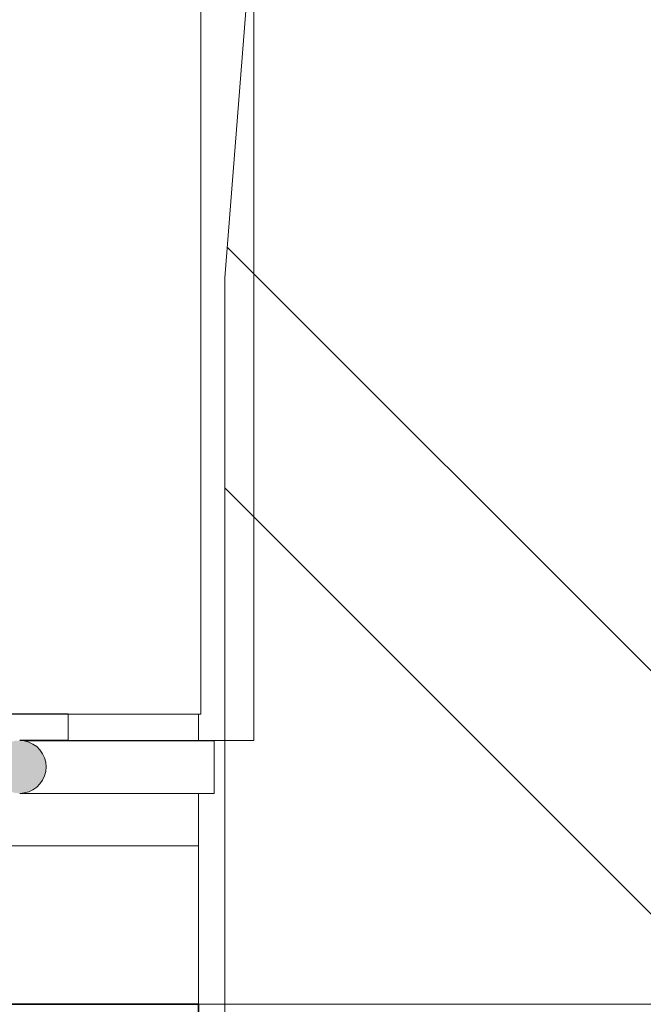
# Model space of a CAD drawing. Header units: millimetres. Extents: x -8078 to 234695, y -4319 to 602442.
# Tile 65 of 152: x 38455 to 38926, y 297044 to 297789. Entities that reach past the tile are written whole.
import ezdxf

# ---------------------------------------------------------------- set-up
doc = ezdxf.new("R2010")
doc.units = ezdxf.units.MM
doc.header["$MEASUREMENT"] = 0
doc.linetypes.add('Wipeout_Contour', pattern=[1000, 0, -1000])
for name, color, linetype in [('#podkład', 252, 'Continuous'), ('- A - ocieplenie', 7, 'Continuous'), ('2D - Ogólne', 7, 'Continuous')]:
    doc.layers.add(name, color=color, linetype=linetype)

# ---------------------------------------------------------------- blocks, each defined once
blk = doc.blocks.new('qqe433333')
at = {"color": 252, "linetype": 'Continuous', "lineweight": 20, "ltscale": 100}
blk.add_line((-760.76, 684409.1), (-760.76, 683169.1), dxfattribs=at)
at = {"layer": '2D - Ogólne', "color": 252, "linetype": 'Continuous', "lineweight": 13, "ltscale": 100, "flags": 128}
blk.add_lwpolyline([(-802.6, 681469.49), (-802.6, 685156.01), (-154.45, 685156.01), (-154.45, 681469.49)], close=True, dxfattribs=at)
at = {"color": 252, "linetype": 'Wipeout_Contour', "lineweight": 0, "ltscale": 3745109.471471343}
blk.add_wipeout([(-502.6, 682839.49), (-332.6, 682839.49), (-332.6, 682969.49), (-802.6, 682969.49), (-802.6, 682966.53), (-552.6, 682966.53), (-552.6, 682959.49), (-502.6, 682959.49)], dxfattribs=at).dxf.layer = '- A - ocieplenie'
at = {"color": 252, "linetype": 'Wipeout_Contour', "lineweight": 0, "ltscale": 1875116.039601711}
blk.add_wipeout([(-800.89, 683189.1), (-800.89, 684389.1), (-1162.6, 684389.1), (-1162.6, 683189.1)], dxfattribs=at)
at = {"layer": '2D - Ogólne', "linetype": 'Continuous', "lineweight": 20}
h = blk.add_hatch(dxfattribs=at)
h.set_pattern_fill('Podwójny_szraf_1_4_0008', color=252, angle=90, style=0, pattern_type=2)
h.set_pattern_definition([(135, (-1702.6, 957497.23), (-459.6194, -459.6194), []), (135, (-1794.5, 957405.3), (-459.6194, -459.6194), [])])
h.paths.add_polyline_path([(-632.6, 667889.41), (-632.6, 660537.97), (4861.48, 660537.97), (4861.48, 667889.41), (4861.48, 675919.49), (4861.48, 690940.49), (3807.4, 690940.49), (-632.6, 690940.49), (-632.6, 685441.22), (-782.6, 683519.1), (-782.6, 682100.83), (516.78, 682100.83), (516.78, 681469.49), (3867.4, 681469.49), (3867.4, 675893.89), (1897.4, 675893.89), (1897.4, 667889.41)])
at = {"color": 252, "linetype": 'Continuous', "lineweight": 20, "ltscale": 100}
blk.add_line((-800.89, 684389.1), (-800.89, 683189.1), dxfattribs=at)
at = {"layer": '2D - Ogólne', "color": 252, "linetype": 'Continuous', "lineweight": 13, "ltscale": 100, "flags": 128}
blk.add_lwpolyline([(4861.48, 690940.49), (4861.48, 675919.49), (4861.48, 667889.41), (4861.48, 660537.97), (-632.6, 660537.97), (-632.6, 667889.41), (1897.4, 667889.41), (1897.4, 675893.89), (3867.4, 675893.89), (3867.4, 681469.49), (516.78, 681469.49), (516.78, 682100.83), (-782.6, 682100.83), (-782.6, 683519.1), (-632.6, 685441.22), (-632.6, 690940.49)], dxfattribs=at)
at = {"color": 252, "linetype": 'Wipeout_Contour', "lineweight": 0, "ltscale": 1874953.685618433}
blk.add_wipeout([(-802.6, 682969.49), (-802.6, 683089.49), (-1482.6, 683089.49), (-1482.6, 682969.49)], dxfattribs=at).dxf.layer = '- A - ocieplenie'
at = {"color": 252, "linetype": 'Wipeout_Contour', "lineweight": 0, "ltscale": 1874873.41315544}
blk.add_wipeout([(-1262.92, 683169.1), (-901.21, 683169.1), (-901.21, 683189.1), (-1262.92, 683189.1)], dxfattribs=at)
at = {"linetype": 'Continuous', "lineweight": 0}
blk.add_hatch(color=252, dxfattribs=at).paths.add_polyline_path([(-937.82, 683129.1), (-934.35, 683129.41), (-930.98, 683130.31), (-927.82, 683131.78), (-924.96, 683133.78), (-922.5, 683136.25), (-920.5, 683139.1), (-919.03, 683142.26), (-918.12, 683145.63), (-917.82, 683149.1), (-918.12, 683152.58), (-919.03, 683155.94), (-920.5, 683159.1), (-922.5, 683161.96), (-924.96, 683164.42), (-927.82, 683166.42), (-930.98, 683167.9), (-934.35, 683168.8), (-937.82, 683169.1), (-941.29, 683168.8), (-944.66, 683167.9), (-947.82, 683166.42), (-950.68, 683164.42), (-953.14, 683161.96), (-955.14, 683159.1), (-956.61, 683155.94), (-957.52, 683152.58), (-957.82, 683149.1), (-957.52, 683145.63), (-956.61, 683142.26), (-955.14, 683139.1), (-953.14, 683136.25), (-950.68, 683133.78), (-947.82, 683131.78), (-944.66, 683130.31), (-941.29, 683129.41)])
at = {"layer": '- A - ocieplenie', "color": 252, "linetype": 'Continuous', "lineweight": 20, "ltscale": 100}
for p, q in [((-1482.6, 683089.49), (-802.6, 683089.49)), ((-802.6, 683089.49), (-802.6, 682969.49)), ((-332.6, 682969.49), (-802.6, 682969.49))]:
    blk.add_line(p, q, dxfattribs=at)
at = {"layer": '- A - ocieplenie', "color": 252, "linetype": 'Continuous', "lineweight": 35, "ltscale": 100}
for p, q in [((-1482.6, 682969.49), (-802.6, 682969.49)), ((-802.6, 682969.49), (-802.6, 682839.49))]:
    blk.add_line(p, q, dxfattribs=at)
at = {"color": 252, "linetype": 'Continuous', "lineweight": 25, "ltscale": 100}
blk.add_line((-901.21, 683189.1), (-1262.92, 683189.1), dxfattribs=at)
at = {"color": 252, "linetype": 'Continuous', "lineweight": 20, "ltscale": 100}
blk.add_line((-901.21, 683189.1), (-800.89, 683189.1), dxfattribs=at)
at = {"color": 252, "linetype": 'Wipeout_Contour', "lineweight": 0, "ltscale": 1873976.910789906}
blk.add_wipeout([(-937.82, 683129.1), (-790.74, 683129.1), (-790.73, 683129.41), (-934.35, 683129.41)], dxfattribs=at)
at = {"color": 252, "linetype": 'Wipeout_Contour', "lineweight": 0, "ltscale": 1873970.892596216}
blk.add_wipeout([(-934.35, 683129.41), (-790.73, 683129.41), (-790.72, 683130.31), (-930.98, 683130.31)], dxfattribs=at)
at = {"color": 252, "linetype": 'Wipeout_Contour', "lineweight": 0, "ltscale": 1873965.780739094}
blk.add_wipeout([(-790.72, 683130.31), (-790.7, 683131.78), (-927.82, 683131.78), (-930.98, 683130.31)], dxfattribs=at)
at = {"color": 252, "linetype": 'Wipeout_Contour', "lineweight": 0, "ltscale": 1873961.730557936}
blk.add_wipeout([(-927.82, 683131.78), (-790.7, 683131.78), (-790.69, 683133.78), (-924.96, 683133.78)], dxfattribs=at)
at = {"color": 252, "linetype": 'Continuous', "lineweight": 13, "ltscale": 100}
for q in [(-937.82, 683129.1), (-790.73, 683129.41)]:
    blk.add_line((-790.74, 683129.1), q, dxfattribs=at)
at = {"color": 252, "linetype": 'Wipeout_Contour', "lineweight": 0, "ltscale": 1873958.86520162}
blk.add_wipeout([(-922.5, 683136.25), (-924.96, 683133.78), (-790.69, 683133.78), (-790.68, 683136.25)], dxfattribs=at)
at = {"color": 252, "linetype": 'Continuous', "lineweight": 13, "ltscale": 100}
for p, q in [((-790.73, 683129.41), (-790.72, 683130.31)), ((-790.72, 683130.31), (-790.7, 683131.78))]:
    blk.add_line(p, q, dxfattribs=at)
at = {"color": 252, "linetype": 'Wipeout_Contour', "lineweight": 0, "ltscale": 1873957.271792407}
blk.add_wipeout([(-790.68, 683136.25), (-790.67, 683139.1), (-920.5, 683139.1), (-922.5, 683136.25)], dxfattribs=at)
at = {"color": 252, "linetype": 'Continuous', "lineweight": 13, "ltscale": 100}
blk.add_line((-790.7, 683131.78), (-790.69, 683133.78), dxfattribs=at)
at = {"color": 252, "linetype": 'Wipeout_Contour', "lineweight": 0, "ltscale": 1873956.998767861}
blk.add_wipeout([(-790.67, 683139.1), (-790.66, 683142.26), (-919.03, 683142.26), (-920.5, 683139.1)], dxfattribs=at)
at = {"color": 252, "linetype": 'Continuous', "lineweight": 13, "ltscale": 100}
blk.add_line((-790.69, 683133.78), (-790.68, 683136.25), dxfattribs=at)
at = {"color": 252, "linetype": 'Wipeout_Contour', "lineweight": 0, "ltscale": 1873958.0543816}
blk.add_wipeout([(-918.12, 683145.63), (-919.03, 683142.26), (-790.66, 683142.26), (-790.66, 683145.63)], dxfattribs=at)
at = {"color": 252, "linetype": 'Continuous', "lineweight": 13, "ltscale": 100}
blk.add_line((-790.68, 683136.25), (-790.67, 683139.1), dxfattribs=at)
at = {"color": 252, "linetype": 'Wipeout_Contour', "lineweight": 0, "ltscale": 1873960.406581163}
blk.add_wipeout([(-918.12, 683145.63), (-790.66, 683145.63), (-790.66, 683149.1), (-917.82, 683149.1)], dxfattribs=at)
at = {"color": 252, "linetype": 'Continuous', "lineweight": 13, "ltscale": 100}
blk.add_line((-790.67, 683139.1), (-790.66, 683142.26), dxfattribs=at)
at = {"color": 252, "linetype": 'Wipeout_Contour', "lineweight": 0, "ltscale": 1873963.97931538}
blk.add_wipeout([(-917.82, 683149.1), (-790.66, 683149.1), (-790.66, 683152.58), (-918.12, 683152.58)], dxfattribs=at)
at = {"color": 252, "linetype": 'Continuous', "lineweight": 13, "ltscale": 100}
blk.add_line((-790.66, 683142.26), (-790.66, 683145.63), dxfattribs=at)
at = {"color": 252, "linetype": 'Wipeout_Contour', "lineweight": 0, "ltscale": 1873968.663870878}
blk.add_wipeout([(-918.12, 683152.58), (-790.66, 683152.58), (-790.66, 683155.94), (-919.03, 683155.94)], dxfattribs=at)
at = {"color": 252, "linetype": 'Continuous', "lineweight": 13, "ltscale": 100}
blk.add_line((-790.66, 683145.63), (-790.66, 683149.1), dxfattribs=at)
at = {"color": 252, "linetype": 'Wipeout_Contour', "lineweight": 0, "ltscale": 1873974.322657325}
blk.add_wipeout([(-790.66, 683155.94), (-790.67, 683159.1), (-920.5, 683159.1), (-919.03, 683155.94)], dxfattribs=at)
at = {"color": 252, "linetype": 'Continuous', "lineweight": 13, "ltscale": 100}
blk.add_line((-790.66, 683149.1), (-790.66, 683152.58), dxfattribs=at)
at = {"color": 252, "linetype": 'Wipeout_Contour', "lineweight": 0, "ltscale": 1873980.78368041}
blk.add_wipeout([(-920.5, 683159.1), (-790.67, 683159.1), (-790.68, 683161.96), (-922.5, 683161.96)], dxfattribs=at)
at = {"color": 252, "linetype": 'Continuous', "lineweight": 13, "ltscale": 100}
blk.add_line((-790.66, 683152.58), (-790.66, 683155.94), dxfattribs=at)
at = {"color": 252, "linetype": 'Wipeout_Contour', "lineweight": 0, "ltscale": 1873987.850685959}
blk.add_wipeout([(-924.96, 683164.42), (-922.5, 683161.96), (-790.68, 683161.96), (-790.69, 683164.42)], dxfattribs=at)
at = {"color": 252, "linetype": 'Continuous', "lineweight": 13, "ltscale": 100}
blk.add_line((-790.66, 683155.94), (-790.67, 683159.1), dxfattribs=at)
at = {"color": 252, "linetype": 'Wipeout_Contour', "lineweight": 0, "ltscale": 1873995.308855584}
blk.add_wipeout([(-790.69, 683164.42), (-790.7, 683166.42), (-927.82, 683166.42), (-924.96, 683164.42)], dxfattribs=at)
at = {"color": 252, "linetype": 'Continuous', "lineweight": 13, "ltscale": 100}
blk.add_line((-790.67, 683159.1), (-790.68, 683161.96), dxfattribs=at)
at = {"color": 252, "linetype": 'Wipeout_Contour', "lineweight": 0, "ltscale": 1874002.931575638}
blk.add_wipeout([(-790.7, 683166.42), (-790.72, 683167.9), (-930.98, 683167.9), (-927.82, 683166.42)], dxfattribs=at)
at = {"color": 252, "linetype": 'Wipeout_Contour', "lineweight": 0, "ltscale": 1874010.48718206}
blk.add_wipeout([(-934.35, 683168.8), (-930.98, 683167.9), (-790.72, 683167.9), (-790.73, 683168.8)], dxfattribs=at)
at = {"color": 252, "linetype": 'Continuous', "lineweight": 13, "ltscale": 100}
blk.add_line((-790.68, 683161.96), (-790.69, 683164.42), dxfattribs=at)
at = {"color": 252, "linetype": 'Wipeout_Contour', "lineweight": 0, "ltscale": 1874017.745970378}
blk.add_wipeout([(-790.73, 683168.8), (-790.74, 683169.1), (-937.82, 683169.1), (-934.35, 683168.8)], dxfattribs=at)
at = {"color": 252, "linetype": 'Continuous', "lineweight": 20, "ltscale": 100}
blk.add_line((-901.21, 683189.1), (-901.21, 683169.1), dxfattribs=at)
at = {"color": 252, "linetype": 'Continuous', "lineweight": 25, "ltscale": 100}
blk.add_line((-901.21, 683169.1), (-937.82, 683169.1), dxfattribs=at)
at = {"color": 252, "linetype": 'Continuous', "lineweight": 13, "ltscale": 100}
for p, q in [((-790.73, 683168.8), (-790.74, 683169.1)), ((-790.72, 683167.9), (-790.73, 683168.8)), ((-790.7, 683166.42), (-790.72, 683167.9)), ((-790.69, 683164.42), (-790.7, 683166.42))]:
    blk.add_line(p, q, dxfattribs=at)
at = {"color": 252, "linetype": 'Continuous', "lineweight": 13, "ltscale": 100, "flags": 128}
blk.add_lwpolyline([(-937.82, 683129.1), (-934.35, 683129.41), (-930.98, 683130.31), (-927.82, 683131.78), (-924.96, 683133.78), (-922.5, 683136.25), (-920.5, 683139.1), (-919.03, 683142.26), (-918.12, 683145.63), (-917.82, 683149.1), (-918.12, 683152.58), (-919.03, 683155.94), (-920.5, 683159.1), (-922.5, 683161.96), (-924.96, 683164.42), (-927.82, 683166.42), (-930.98, 683167.9), (-934.35, 683168.8), (-937.82, 683169.1)], dxfattribs=at)
at = {"color": 252, "linetype": 'Continuous', "lineweight": 20, "ltscale": 100, "flags": 128}
blk.add_lwpolyline([(-901.21, 683169.1), (-800.89, 683169.1), (-760.76, 683169.1)], dxfattribs=at)

msp = doc.modelspace()

# ---------------------------------------------------------------- block references
at = {"layer": '#podkład'}
msp.add_blockref('qqe433333', (39392.7, -385925.54), dxfattribs=at)

doc.saveas('drawing.dxf')
